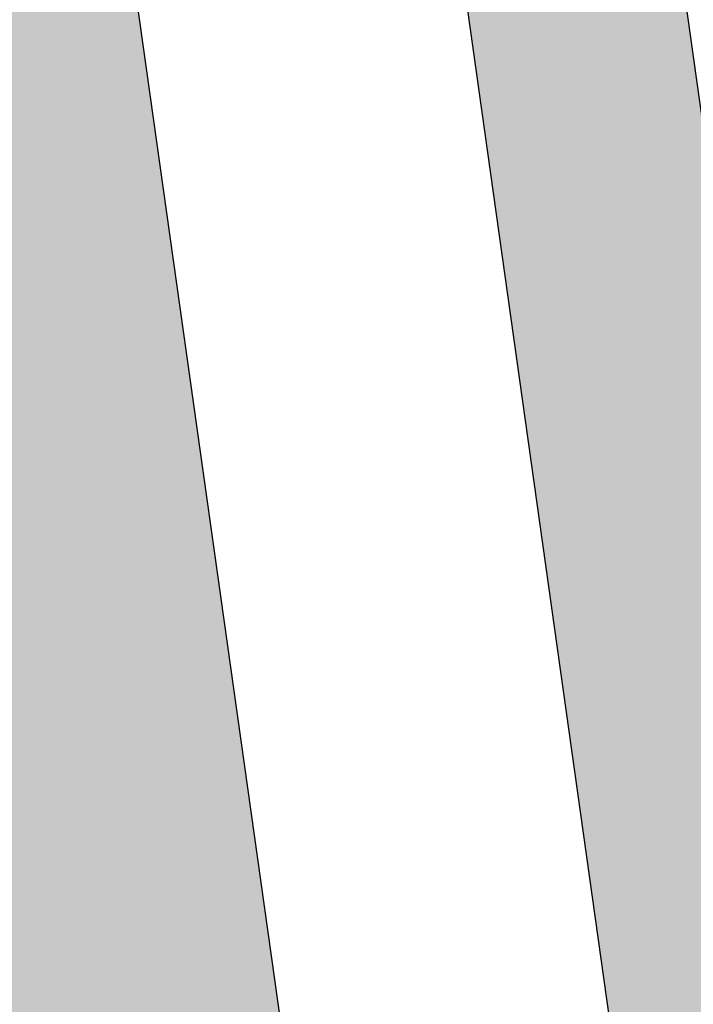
# Model space of a CAD drawing. Extents: x 98477 to 100410, y 398052 to 398969.
# Tile 74 of 256: x 98581.74 to 98586.39, y 398301.11 to 398307.91. Entities that reach past the tile are written whole.
import ezdxf

# ---------------------------------------------------------------- set-up
doc = ezdxf.new("R2010")
doc.units = 0
doc.linetypes.add('AL-NUTSTRACE', pattern=[17, 5, -3.5, 0, -3.5, 5])
for name, color, linetype, lineweight in [('N-KO-kantbegrenzing grondwerk', 70, 'Continuous', 25), ('N-KO-kantverharding', 2, 'Continuous', 25), ("N-VH-arcering 'MAT' grijs 251", 251, 'Continuous', 18), ('N-VH-arcering printbeton', 8, 'Continuous', 9), ('X-AL-nutstrace VERWERKT', 252, 'AL-NUTSTRACE', 18)]:
    doc.layers.add(name, color=color, linetype=linetype, lineweight=lineweight)
doc.layers.add('X-AL-contourlijnen', color=30, linetype='Continuous', plot=False)

msp = doc.modelspace()

# ---------------------------------------------------------------- hatches: boundary and pattern name
at = {"layer": "N-VH-arcering 'MAT' grijs 251"}
h = msp.add_hatch(color=256, dxfattribs=at)
h.dxf.hatch_style = 1
edge = h.paths.add_edge_path()
edge.add_line((98801.70985258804, 398275.5025756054), (98759.07881222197, 398269.5111736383))
edge.add_arc((98758.55691309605, 398273.2246788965), 3.749999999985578, 188.0000000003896, 277.9999999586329, ccw=False)
edge.add_line((98754.84340783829, 398272.7027797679), (98754.7320693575, 398273.4949942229))
edge.add_arc((98759.43584268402, 398274.1560664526), 4.75000000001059, 98.00000000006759, 188.0000000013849, ccw=False)
edge.add_line((98758.77477045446, 398278.859839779), (98802.64364589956, 398285.0252081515))
edge.add_arc((98800.79960231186, 398298.1462600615), 13.24999999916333, 278.0000000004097, 315.3695932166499)
edge.add_arc((98814.32101528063, 398284.7981743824), 5.750000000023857, 97.99999999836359, 135.3695932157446, ccw=False)
edge.add_line((98813.52076995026, 398290.4922157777), (98817.94515990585, 398291.114023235))
edge.add_arc((98818.74540523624, 398285.4199818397), 5.750000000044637, 8.00000000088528, 97.99999999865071, ccw=False)
edge.add_line((98824.43944663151, 398286.2202271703), (98832.12180180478, 398231.5574297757))
edge.add_arc((98824.4472242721, 398230.4788382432), 7.74999999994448, -36.90337989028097, 8.000000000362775, ccw=False)
edge.add_line((98830.64450586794, 398225.8252159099), (98822.02531955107, 398214.3469478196))
edge.add_arc((98828.62242576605, 398209.3930917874), 8.249999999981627, 143.0966201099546, 188.000000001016)
edge.add_line((98820.45271419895, 398208.2449137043), (98820.95212056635, 398204.6914527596))
edge.add_line((98820.95212056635, 398204.6914527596), (98824.98814049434, 398175.9736787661))
edge.add_line((98824.98814049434, 398175.9736787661), (98826.34507822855, 398166.3185650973))
edge.add_arc((98829.56344945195, 398166.7708776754), 3.249999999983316, 187.9999999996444, 277.9999999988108)
edge.add_line((98830.01576203, 398163.552506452), (98845.49611657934, 398165.7281284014))
edge.add_line((98845.49611657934, 398165.7281284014), (98850.05134969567, 398166.3683246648))
edge.add_line((98850.05134969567, 398166.3683246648), (98871.26042709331, 398169.349066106))
edge.add_line((98871.26042709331, 398169.349066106), (98879.77673248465, 398170.5459547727))
edge.add_line((98879.77673248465, 398170.5459547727), (98895.91810200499, 398172.8144763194))
edge.add_line((98895.91810200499, 398172.8144763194), (98895.01347684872, 398179.2512187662))
edge.add_line((98895.01347684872, 398179.2512187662), (98835.84495974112, 398170.9356259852))
edge.add_arc((98835.18388751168, 398175.6393993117), 4.749999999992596, 188.0000000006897, 277.9999999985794, ccw=False)
edge.add_line((98830.48011418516, 398174.9783270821), (98825.97718274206, 398207.0183491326))
edge.add_arc((98833.65176027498, 398208.096940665), 7.750000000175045, 143.0966201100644, 188.0000000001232, ccw=False)
edge.add_line((98827.4544786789, 398212.7505629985), (98836.07366499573, 398224.2288310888))
edge.add_arc((98829.47655878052, 398229.1826871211), 8.250000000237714, 323.096620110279, 367.9999999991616)
edge.add_line((98837.64627034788, 398230.3308652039), (98837.34238794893, 398232.4931008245))
edge.add_line((98837.34238794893, 398232.4931008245), (98837.34238780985, 398232.493100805))
edge.add_line((98837.34238780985, 398232.493100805), (98829.68786739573, 398286.9578446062))
edge.add_arc((98835.38190879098, 398287.7580899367), 5.749999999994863, 97.99999999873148, 188.0000000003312, ccw=False)
edge.add_line((98834.58166346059, 398293.452131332), (98882.50500414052, 398300.1873176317))
edge.add_arc((98883.61838894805, 398292.2651730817), 8.000000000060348, 11.632034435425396, 97.9999999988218, ccw=False)
edge.add_line((98891.45409032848, 398293.8781776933), (98890.9995, 398296.0865))
edge.add_line((98890.9995, 398296.0865), (98889.023, 398305.688))
edge.add_line((98889.023, 398305.688), (98888.557, 398307.974))
edge.add_line((98888.557, 398307.974), (98887.38477368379, 398314.7597044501))
edge.add_arc((98879.50153614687, 398313.3978799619), 8.00000000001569, -82.00000000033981, 9.801079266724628, ccw=False)
edge.add_line((98880.6149209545, 398305.475735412), (98872.94460748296, 398304.3977431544))
edge.add_arc((98872.42270835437, 398308.1112484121), 3.749999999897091, 189.4265010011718, 278.00000000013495, ccw=False)
edge.add_arc((92946.7354543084, 397324.3039467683), 6003.049999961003, 9.42650100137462, 10.61166010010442)
edge.add_line((98847.1206531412, 398429.7738954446), (98842.31285519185, 398429.0982035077))
edge.add_arc((92946.7354539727, 397324.3039467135), 5998.200000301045, 9.428546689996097, 10.613773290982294, ccw=False)
edge.add_arc((98860.08948650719, 398306.4687901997), 3.840166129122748, -81.43407539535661, 6.657381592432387, ccw=False)
edge.add_line((98860.66146879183, 398302.6714605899), (98847.18483033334, 398300.7774425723))
edge.add_line((98847.18483033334, 398300.7774425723), (98842.62959721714, 398300.1372463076))
edge.add_line((98842.62959721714, 398300.1372463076), (98820.15051205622, 398296.9780169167))
edge.add_arc((98819.35026672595, 398302.672058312), 5.749999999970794, 187.9999999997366, 277.99999999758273, ccw=False)
edge.add_line((98813.65622533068, 398301.8718129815), (98812.30624625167, 398311.4774132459))
edge.add_line((98812.30624625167, 398311.4774132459), (98811.1093575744, 398319.9937186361))
edge.add_line((98811.1093575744, 398319.9937186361), (98809.24443803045, 398333.2633107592))
edge.add_line((98809.24443803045, 398333.2633107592), (98808.67382831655, 398337.3234098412))
edge.add_line((98808.67382831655, 398337.3234098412), (98807.71353391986, 398344.1562595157))
edge.add_line((98807.71353391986, 398344.1562595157), (98807.70657526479, 398344.2057729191))
edge.add_line((98807.70657526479, 398344.2057729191), (98811.66764753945, 398344.7624653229))
edge.add_line((98811.66764753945, 398344.7624653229), (98829.49247277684, 398347.2675811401))
edge.add_line((98829.49247277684, 398347.2675811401), (98831.96814294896, 398347.6155138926))
edge.add_line((98831.96814294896, 398347.6155138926), (98831.06351779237, 398354.0522563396))
edge.add_line((98831.06351779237, 398354.0522563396), (98828.58784762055, 398353.704323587))
edge.add_line((98828.58784762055, 398353.704323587), (98810.76302238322, 398351.1992077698))
edge.add_line((98810.76302238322, 398351.1992077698), (98806.80195010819, 398350.6425153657))
edge.add_line((98806.80195010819, 398350.6425153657), (98806.79499145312, 398350.6920287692))
edge.add_line((98806.79499145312, 398350.6920287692), (98805.14616655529, 398362.4240275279))
edge.add_line((98805.14616655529, 398362.4240275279), (98805.04836903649, 398363.119893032))
edge.add_line((98805.04836903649, 398363.119893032), (98803.99065346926, 398370.6459303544))
edge.add_line((98803.99065346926, 398370.6459303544), (98802.48758397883, 398381.3408254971))
edge.add_line((98802.48758397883, 398381.3408254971), (98801.4298684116, 398388.8668628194))
edge.add_line((98801.4298684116, 398388.8668628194), (98799.92679892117, 398399.561757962))
edge.add_line((98799.92679892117, 398399.561757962), (98798.86908335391, 398407.0877952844))
edge.add_line((98798.86908335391, 398407.0877952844), (98797.36601386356, 398417.7826904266))
edge.add_line((98797.36601386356, 398417.7826904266), (98796.79540414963, 398421.8427895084))
edge.add_line((98796.79540414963, 398421.8427895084), (98795.88382033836, 398428.3290453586))
edge.add_line((98795.88382033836, 398428.3290453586), (98795.87686168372, 398428.3785587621))
edge.add_line((98795.87686168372, 398428.3785587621), (98799.83793395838, 398428.9352511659))
edge.add_line((98799.83793395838, 398428.9352511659), (98817.66275919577, 398431.4403669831))
edge.add_line((98817.66275919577, 398431.4403669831), (98820.13842936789, 398431.7882997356))
edge.add_line((98820.13842936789, 398431.7882997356), (98819.2338042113, 398438.2250421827))
edge.add_line((98819.2338042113, 398438.2250421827), (98816.75813403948, 398437.87710943))
edge.add_line((98816.75813403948, 398437.87710943), (98798.93330880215, 398435.3719936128))
edge.add_line((98798.93330880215, 398435.3719936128), (98794.9722365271, 398434.8153012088))
edge.add_line((98794.9722365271, 398434.8153012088), (98794.96527787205, 398434.8648146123))
edge.add_line((98794.96527787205, 398434.8648146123), (98793.37870452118, 398446.1538705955))
edge.add_line((98793.37870452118, 398446.1538705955), (98792.73850825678, 398450.7091037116))
edge.add_line((98792.73850825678, 398450.7091037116), (98789.33816684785, 398474.9037900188))
edge.add_line((98789.33816684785, 398474.9037900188), (98783.89169246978, 398474.1383379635))
edge.add_line((98783.89169246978, 398474.1383379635), (98786.76317609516, 398453.7066703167))
edge.add_arc((98782.05940276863, 398453.0455980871), 4.750000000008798, -82.0000000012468, 7.999999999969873, ccw=False)
edge.add_line((98782.72047499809, 398448.3418247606), (98773.11487473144, 398446.9918456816))
edge.add_line((98773.11487473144, 398446.9918456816), (98764.5985693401, 398445.7949570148))
edge.add_line((98764.5985693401, 398445.7949570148), (98743.40683266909, 398442.8166526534))
edge.add_line((98743.40683266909, 398442.8166526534), (98734.89052727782, 398441.6197639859))
edge.add_line((98734.89052727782, 398441.6197639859), (98611.80020633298, 398424.3205475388))
edge.add_line((98611.80020633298, 398424.3205475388), (98607.65702311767, 398453.8008279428))
edge.add_arc((98611.6373665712, 398454.1216500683), 3.993251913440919, 101.39182936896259, 184.6081706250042, ccw=False)
edge.add_line((98610.84862924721, 398458.0362323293), (98611.83889731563, 398458.1754054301))
edge.add_line((98611.83889731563, 398458.1754054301), (98639.5664032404, 398462.0722522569))
edge.add_line((98639.5664032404, 398462.0722522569), (98641.54693937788, 398462.3505984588))
edge.add_line((98641.54693937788, 398462.3505984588), (98659.37176461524, 398464.8557142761))
edge.add_line((98659.37176461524, 398464.8557142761), (98661.84743478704, 398465.2036470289))
edge.add_line((98661.84743478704, 398465.2036470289), (98660.94280963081, 398471.6403894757))
edge.add_line((98660.94280963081, 398471.6403894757), (98649.90132066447, 398470.0886093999))
edge.add_line((98649.90132066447, 398470.0886093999), (98624.64948491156, 398466.5396953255))
edge.add_line((98624.64948491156, 398466.5396953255), (98622.66894877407, 398466.2613491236))
edge.add_line((98622.66894877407, 398466.2613491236), (98604.84412353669, 398463.7562333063))
edge.add_line((98604.84412353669, 398463.7562333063), (98602.86358739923, 398463.4778871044))
edge.add_line((98602.86358739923, 398463.4778871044), (98594.9414428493, 398462.3645022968))
edge.add_line((98594.9414428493, 398462.3645022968), (98576.27488975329, 398459.7410893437))
edge.add_line((98576.27488975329, 398459.7410893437), (98577.17951490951, 398453.3043468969))
edge.add_line((98577.17951490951, 398453.3043468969), (98578.1697829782, 398453.4435199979))
edge.add_line((98578.1697829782, 398453.4435199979), (98598.47059208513, 398456.2943364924))
edge.add_arc((98598.79151287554, 398452.3139562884), 3.993296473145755, 11.424909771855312, 94.60953932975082, ccw=False)
edge.add_line((98602.70568277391, 398453.1049624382), (98606.84886598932, 398423.6246820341))
edge.add_line((98606.84886598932, 398423.6246820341), (98548.81915716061, 398415.4691383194))
edge.add_arc((98548.15808493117, 398420.172911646), 4.750000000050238, 188.0000000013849, 277.99999999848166, ccw=False)
edge.add_line((98543.45431160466, 398419.5118394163), (98539.76818545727, 398445.7399897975))
edge.add_line((98539.76818545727, 398445.7399897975), (98538.97597100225, 398445.6286513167))
edge.add_line((98538.97597100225, 398445.6286513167), (98538.73241807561, 398447.361620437))
edge.add_line((98538.73241807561, 398447.361620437), (98534.77134580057, 398446.8049280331))
edge.add_line((98534.77134580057, 398446.8049280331), (98536.52992450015, 398434.2919904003))
edge.add_line((98536.52992450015, 398434.2919904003), (98537.17012076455, 398429.7367572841))
edge.add_line((98537.17012076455, 398429.7367572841), (98538.39484405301, 398421.0223982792))
edge.add_line((98538.39484405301, 398421.0223982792), (98539.03504031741, 398416.467165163))
edge.add_line((98539.03504031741, 398416.467165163), (98541.02521566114, 398402.30633178))
edge.add_line((98541.02521566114, 398402.30633178), (98541.66541192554, 398397.7510986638))
edge.add_line((98541.66541192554, 398397.7510986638), (98543.65558726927, 398383.5902652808))
edge.add_line((98543.65558726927, 398383.5902652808), (98544.29578353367, 398379.0350321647))
edge.add_line((98544.29578353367, 398379.0350321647), (98545.60401068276, 398369.7265123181))
edge.add_arc((98543.87104156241, 398369.4829593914), 1.750000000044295, -82.00000000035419, 7.99999999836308, ccw=False)
edge.add_line((98544.11459448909, 398367.7499902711), (98522.47723718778, 398364.7090580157))
edge.add_line((98522.47723718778, 398364.7090580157), (98523.21485462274, 398359.4606372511))
edge.add_line((98523.21485462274, 398359.4606372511), (98545.05026553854, 398362.5294041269))
edge.add_line((98545.05026553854, 398362.5294041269), (98549.60549865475, 398363.1696003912))
edge.add_line((98549.60549865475, 398363.1696003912), (98564.16243926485, 398365.2154449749))
edge.add_arc((98564.82351149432, 398360.5116716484), 4.749999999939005, 8.000000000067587, 97.99999999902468, ccw=False)
edge.add_line((98569.5272848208, 398361.172743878), (98576.49985717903, 398311.5603136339))
edge.add_arc((98571.7960838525, 398310.8992414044), 4.749999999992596, -82.0000000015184, 7.999999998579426, ccw=False)
edge.add_line((98572.45715608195, 398306.1954680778), (98563.84182388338, 398304.9846620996))
edge.add_line((98563.84182388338, 398304.9846620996), (98559.28659076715, 398304.3444658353))
edge.add_line((98559.28659076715, 398304.3444658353), (98541.0161448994, 398301.7767221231))
edge.add_line((98541.0161448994, 398301.7767221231), (98541.7537623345, 398296.5283013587))
edge.add_line((98541.7537623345, 398296.5283013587), (98553.88454617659, 398298.2331718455))
edge.add_arc((98554.12809910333, 398296.5002027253), 1.749999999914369, 7.999999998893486, 98.0000000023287, ccw=False)
edge.add_line((98555.86106822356, 398296.7437556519), (98557.35022040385, 398286.1478873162))
edge.add_line((98557.35022040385, 398286.1478873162), (98557.99041666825, 398281.5926542))
edge.add_line((98557.99041666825, 398281.5926542), (98560.13368242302, 398266.3425259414))
edge.add_line((98560.13368242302, 398266.3425259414), (98560.77387868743, 398261.7872928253))
edge.add_line((98560.77387868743, 398261.7872928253), (98562.9171444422, 398246.5371645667))
edge.add_line((98562.9171444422, 398246.5371645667), (98563.5573407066, 398241.9819314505))
edge.add_line((98563.5573407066, 398241.9819314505), (98565.70060646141, 398226.7318031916))
edge.add_line((98565.70060646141, 398226.7318031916), (98566.34080272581, 398222.1765700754))
edge.add_line((98566.34080272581, 398222.1765700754), (98567.56552601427, 398213.4622110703))
edge.add_line((98567.56552601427, 398213.4622110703), (98568.20572227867, 398208.9069779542))
edge.add_line((98568.20572227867, 398208.9069779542), (98576.53105717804, 398149.6691420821))
edge.add_line((98576.53105717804, 398149.6691420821), (98576.55610833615, 398149.4908938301))
edge.add_line((98576.55610833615, 398149.4908938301), (98535.4599834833, 398143.7152101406))
edge.add_line((98535.4599834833, 398143.7152101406), (98536.3465161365, 398137.4072025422))
edge.add_line((98536.3465161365, 398137.4072025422), (98537.33678420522, 398137.5463756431))
edge.add_line((98537.33678420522, 398137.5463756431), (98577.44264098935, 398143.1828862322))
edge.add_line((98577.44264098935, 398143.1828862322), (98578.76478544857, 398133.7753395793))
edge.add_line((98578.76478544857, 398133.7753395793), (98538.65892866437, 398128.1388289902))
edge.add_line((98538.65892866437, 398128.1388289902), (98537.66866059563, 398127.9996558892))
edge.add_line((98537.66866059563, 398127.9996558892), (98538.57328575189, 398121.5629134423))
edge.add_line((98538.57328575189, 398121.5629134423), (98579.66941060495, 398127.3385971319))
edge.add_line((98579.66941060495, 398127.3385971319), (98579.67636925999, 398127.2890837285))
edge.add_line((98579.67636925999, 398127.2890837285), (98580.7660946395, 398119.5352847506))
edge.add_line((98580.7660946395, 398119.5352847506), (98582.57534495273, 398106.6617998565))
edge.add_line((98582.57534495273, 398106.6617998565), (98583.06245080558, 398103.1958616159))
edge.add_line((98583.06245080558, 398103.1958616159), (98584.87170111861, 398090.3223767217))
edge.add_line((98584.87170111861, 398090.3223767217), (98585.35880697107, 398086.8564384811))
edge.add_line((98585.35880697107, 398086.8564384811), (98587.16805728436, 398073.9829535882))
edge.add_line((98587.16805728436, 398073.9829535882), (98588.14928671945, 398067.0011433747))
edge.add_arc((98585.92118356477, 398066.6880038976), 2.249999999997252, -71.05267843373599, 7.999999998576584, ccw=False)
edge.add_line((98586.6517556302, 398064.5599145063), (98587.08769329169, 398064.7095716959))
edge.add_line((98587.08769329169, 398064.7095716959), (98595.76511800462, 398067.6885274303))
edge.add_line((98595.76511800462, 398067.6885274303), (98596.09256923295, 398067.8009412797))
edge.add_arc((98595.36199716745, 398069.9290306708), 2.249999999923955, 187.9999999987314, 288.947321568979, ccw=False)
edge.add_line((98593.13389401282, 398069.6158911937), (98582.46560133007, 398145.5247379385))
edge.add_arc((98587.16937465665, 398146.1858101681), 4.750000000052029, 98.00000000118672, 187.9999999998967, ccw=False)
edge.add_line((98586.50830242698, 398150.8895834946), (98609.06670264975, 398154.0599598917))
edge.add_line((98609.06670264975, 398154.0599598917), (98621.30783352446, 398156.2004915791))
edge.add_line((98621.30783352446, 398156.2004915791), (98618.71337939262, 398174.6609919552))
edge.add_line((98618.71337939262, 398174.6609919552), (98600.88855415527, 398172.155876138))
edge.add_line((98600.88855415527, 398172.155876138), (98602.70587460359, 398159.2249692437))
edge.add_line((98602.70587460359, 398159.2249692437), (98585.67326382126, 398156.8311919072))
edge.add_arc((98585.08617653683, 398161.633146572), 4.837710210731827, 189.0296070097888, 276.97039299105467, ccw=False)
edge.add_line((98580.30841826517, 398160.8738930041), (98573.6350680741, 398208.3572469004))
edge.add_line((98573.6350680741, 398208.3572469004), (98572.71652560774, 398214.8930161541))
edge.add_line((98572.71652560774, 398214.8930161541), (98570.01656744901, 398234.1042166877))
edge.add_line((98570.01656744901, 398234.1042166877), (98569.09802498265, 398240.6399859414))
edge.add_line((98569.09802498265, 398240.6399859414), (98568.63179509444, 398243.9573839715))
edge.add_line((98568.63179509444, 398243.9573839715), (98568.16556520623, 398247.2747820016))
edge.add_arc((98572.86933853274, 398247.9358542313), 4.74999999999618, 98.00000000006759, 188.0000000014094, ccw=False)
edge.add_line((98572.20826630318, 398252.6396275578), (98597.85620928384, 398256.2442108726))
edge.add_line((98597.85620928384, 398256.2442108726), (98604.39197853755, 398257.1627533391))
edge.add_line((98604.39197853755, 398257.1627533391), (98619.64210679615, 398259.3060190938))
edge.add_line((98619.64210679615, 398259.3060190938), (98626.17787604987, 398260.2245615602))
edge.add_line((98626.17787604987, 398260.2245615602), (98639.44746817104, 398262.089481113))
edge.add_line((98639.44746817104, 398262.089481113), (98639.4969815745, 398262.096439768))
edge.add_line((98639.4969815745, 398262.096439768), (98640.05367397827, 398258.1353674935))
edge.add_line((98640.05367397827, 398258.1353674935), (98641.8629242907, 398245.2618825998))
edge.add_line((98641.8629242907, 398245.2618825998), (98642.14127049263, 398243.2813464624))
edge.add_line((98642.14127049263, 398243.2813464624), (98643.25465530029, 398235.3592019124))
edge.add_line((98643.25465530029, 398235.3592019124), (98644.5767997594, 398225.9516552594))
edge.add_line((98644.5767997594, 398225.9516552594), (98646.03811731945, 398215.5538405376))
edge.add_line((98646.03811731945, 398215.5538405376), (98646.38605007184, 398213.0781703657))
edge.add_line((98646.38605007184, 398213.0781703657), (98652.82279251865, 398213.9827955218))
edge.add_line((98652.82279251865, 398213.9827955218), (98652.47485976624, 398216.4584656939))
edge.add_line((98652.47485976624, 398216.4584656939), (98651.70940771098, 398221.904940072))
edge.add_line((98651.70940771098, 398221.904940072), (98651.43106150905, 398223.8854762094))
edge.add_line((98651.43106150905, 398223.8854762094), (98649.62181119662, 398236.758961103))
edge.add_line((98649.62181119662, 398236.758961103), (98649.34346499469, 398238.7394972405))
edge.add_line((98649.34346499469, 398238.7394972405), (98646.49041642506, 398259.0399926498))
edge.add_line((98646.49041642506, 398259.0399926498), (98645.93372402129, 398263.0010649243))
edge.add_line((98645.93372402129, 398263.0010649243), (98645.98323742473, 398263.0080235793))
edge.add_line((98645.98323742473, 398263.0080235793), (98654.39783815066, 398264.1906185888))
edge.add_line((98654.39783815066, 398264.1906185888), (98722.62535253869, 398273.7793704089))
edge.add_line((98722.62535253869, 398273.7793704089), (98731.14165792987, 398274.9762590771))
edge.add_line((98731.14165792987, 398274.9762590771), (98743.97026282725, 398276.7792019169))
edge.add_arc((98744.55735011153, 398271.9772472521), 4.837710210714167, 9.02960700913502, 96.9703929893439, ccw=False)
edge.add_line((98749.33510838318, 398272.73650082), (98750.7268393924, 398262.8338201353))
edge.add_line((98750.7268393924, 398262.8338201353), (98752.41029510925, 398263.0704144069))
edge.add_line((98752.41029510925, 398263.0704144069), (98756.96552822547, 398263.7106106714))
edge.add_line((98756.96552822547, 398263.7106106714), (98772.21565648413, 398265.8538764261))
edge.add_line((98772.21565648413, 398265.8538764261), (98776.77088960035, 398266.4940726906))
edge.add_line((98776.77088960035, 398266.4940726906), (98795.98209013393, 398269.1940308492))
edge.add_line((98795.98209013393, 398269.1940308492), (98800.53732325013, 398269.8342271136))
edge.add_line((98800.53732325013, 398269.8342271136), (98802.46834598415, 398270.1056146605))
edge.add_line((98802.46834598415, 398270.1056146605), (98801.70985258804, 398275.5025756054))
edge = h.paths.add_edge_path(flags=16)
edge.add_line((98744.0622075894, 398333.4636472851), (98751.98435213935, 398334.5770320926))
edge.add_line((98751.98435213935, 398334.5770320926), (98753.96600319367, 398334.8555349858))
edge.add_line((98753.96600319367, 398334.8555349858), (98764.36270300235, 398336.316695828))
edge.add_line((98764.36270300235, 398336.316695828), (98764.36270299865, 398336.3166958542))
edge.add_line((98764.36270299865, 398336.3166958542), (98766.34323913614, 398336.5950420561))
edge.add_line((98766.34323913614, 398336.5950420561), (98774.26538368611, 398337.7084268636))
edge.add_line((98774.26538368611, 398337.7084268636), (98774.24729118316, 398337.8371617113))
edge.add_line((98774.24729118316, 398337.8371617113), (98802.48973650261, 398341.8063785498))
edge.add_line((98802.48973650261, 398341.8063785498), (98803.0185942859, 398338.0433598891))
edge.add_line((98803.0185942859, 398338.0433598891), (98808.47417984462, 398299.2248515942))
edge.add_arc((98800.79960231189, 398298.1462600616), 7.750000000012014, -82.00000000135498, 8.000000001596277, ccw=False)
edge.add_line((98801.87819384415, 398290.4716825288), (98771.96746476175, 398286.2680036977))
edge.add_line((98771.96746476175, 398286.2680036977), (98767.41223164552, 398285.6278074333))
edge.add_line((98767.41223164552, 398285.6278074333), (98755.13290759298, 398283.9020609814))
edge.add_line((98755.13290759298, 398283.9020609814), (98746.61660220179, 398282.7051723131))
edge.add_line((98746.61660220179, 398282.7051723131), (98730.37620587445, 398280.4227334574))
edge.add_line((98730.37620587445, 398280.4227334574), (98721.85990048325, 398279.2258447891))
edge.add_line((98721.85990048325, 398279.2258447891), (98654.3282516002, 398269.7348904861))
edge.add_arc((98653.66717937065, 398274.4386638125), 4.749999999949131, 187.9999999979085, 277.9999999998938, ccw=False)
edge.add_line((98648.96340604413, 398273.7775915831), (98644.1340994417, 398308.1398935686))
edge.add_line((98644.1340994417, 398308.1398935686), (98642.93721077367, 398316.6561989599))
edge.add_line((98642.93721077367, 398316.6561989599), (98640.29988051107, 398335.4217788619))
edge.add_line((98640.29988051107, 398335.4217788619), (98638.12129075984, 398335.1155980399))
edge.add_line((98638.12129075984, 398335.1155980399), (98637.23004949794, 398334.990342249))
edge.add_line((98637.23004949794, 398334.990342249), (98635.05145974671, 398334.6841614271))
edge.add_line((98635.05145974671, 398334.6841614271), (98635.74036659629, 398329.7823344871))
edge.add_line((98635.74036659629, 398329.7823344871), (98636.93725526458, 398321.266029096))
edge.add_line((98636.93725526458, 398321.266029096), (98638.384655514, 398310.967241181))
edge.add_line((98638.384655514, 398310.967241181), (98639.02485177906, 398306.4120080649))
edge.add_line((98639.02485177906, 398306.4120080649), (98641.16811753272, 398291.1618798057))
edge.add_line((98641.16811753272, 398291.1618798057), (98642.36500620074, 398282.6455744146))
edge.add_line((98642.36500620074, 398282.6455744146), (98643.71498527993, 398273.0399741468))
edge.add_arc((98639.01121195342, 398272.3789019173), 4.749999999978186, -82.00000000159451, 7.999999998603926, ccw=False)
edge.add_line((98639.67228418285, 398267.6751285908), (98619.32227537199, 398264.8151213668))
edge.add_line((98619.32227537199, 398264.8151213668), (98614.27190822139, 398264.1053385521))
edge.add_line((98614.27190822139, 398264.1053385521), (98593.92189940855, 398261.2453313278))
edge.add_arc((98593.26082717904, 398265.9491046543), 4.750000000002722, 188.0000000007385, 277.9999999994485, ccw=False)
edge.add_line((98588.55705385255, 398265.2880324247), (98581.77932383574, 398313.5140873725))
edge.add_line((98581.77932383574, 398313.5140873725), (98580.58243516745, 398322.0303927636))
edge.add_line((98580.58243516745, 398322.0303927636), (98575.23122943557, 398360.1062000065))
edge.add_line((98575.23122943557, 398360.1062000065), (98574.59103317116, 398364.6614331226))
edge.add_line((98574.59103317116, 398364.6614331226), (98572.66348572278, 398378.3766458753))
edge.add_line((98572.66348572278, 398378.3766458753), (98571.18825085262, 398388.8734874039))
edge.add_line((98571.18825085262, 398388.8734874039), (98568.51612731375, 398407.8866343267))
edge.add_arc((98573.21990064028, 398408.5477065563), 4.750000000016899, 97.9999999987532, 188.0000000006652, ccw=False)
edge.add_line((98572.55882841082, 398413.2514798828), (98607.11918401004, 398418.1086211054))
edge.add_line((98607.11918401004, 398418.1086211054), (98607.61431804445, 398418.1782076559))
edge.add_line((98607.61431804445, 398418.1782076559), (98611.58353488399, 398389.9357623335))
edge.add_line((98611.58353488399, 398389.9357623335), (98611.454800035, 398389.9176698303))
edge.add_line((98611.454800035, 398389.9176698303), (98613.2640503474, 398377.0441849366))
edge.add_line((98613.2640503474, 398377.0441849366), (98613.33363689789, 398376.5490509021))
edge.add_line((98613.33363689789, 398376.5490509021), (98626.20712179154, 398378.3583012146))
edge.add_line((98626.20712179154, 398378.3583012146), (98628.18765792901, 398378.6366474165))
edge.add_line((98628.18765792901, 398378.6366474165), (98636.10980247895, 398379.7500322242))
edge.add_line((98636.10980247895, 398379.7500322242), (98648.36932117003, 398381.4729952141))
edge.add_line((98648.36932117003, 398381.4729952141), (98647.4646960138, 398387.9097376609))
edge.add_line((98647.4646960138, 398387.9097376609), (98634.59121112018, 398386.1004873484))
edge.add_line((98634.59121112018, 398386.1004873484), (98632.49184281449, 398385.8054403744))
edge.add_line((98632.49184281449, 398385.8054403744), (98619.73719008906, 398384.0128908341))
edge.add_line((98619.73719008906, 398384.0128908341), (98617.50908693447, 398383.6997513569))
edge.add_line((98617.50908693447, 398383.6997513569), (98612.56565838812, 398418.8740731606))
edge.add_line((98612.56565838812, 398418.8740731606), (98613.06079242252, 398418.943659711))
edge.add_line((98613.06079242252, 398418.943659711), (98667.57504960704, 398426.6051389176))
edge.add_line((98667.57504960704, 398426.6051389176), (98722.08930679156, 398434.2666181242))
edge.add_line((98722.08930679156, 398434.2666181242), (98726.14940587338, 398434.8372278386))
edge.add_line((98726.14940587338, 398434.8372278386), (98759.42241298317, 398439.51344403))
edge.add_line((98759.42241298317, 398439.51344403), (98763.48251206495, 398440.084053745))
edge.add_line((98763.48251206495, 398440.084053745), (98783.48592705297, 398442.8953503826))
edge.add_arc((98784.14699928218, 398438.191577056), 4.750000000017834, 8.000000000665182, 97.99999999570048, ccw=False)
edge.add_line((98788.85077260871, 398438.8526492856), (98795.6145853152, 398390.7256211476))
edge.add_arc((98790.91081198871, 398390.064548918), 4.749999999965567, -82.00000000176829, 8.000000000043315, ccw=False)
edge.add_line((98791.57188421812, 398385.3607755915), (98787.36324492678, 398384.7692899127))
edge.add_line((98787.36324492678, 398384.7692899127), (98774.48976003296, 398382.9600396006))
edge.add_line((98774.48976003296, 398382.9600396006), (98766.12199485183, 398381.7840268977))
edge.add_line((98766.12199485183, 398381.7840268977), (98766.07248144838, 398381.7770682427))
edge.add_line((98766.07248144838, 398381.7770682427), (98764.94517930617, 398389.7982395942))
edge.add_line((98764.94517930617, 398389.7982395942), (98762.09213076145, 398410.0987350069))
edge.add_line((98762.09213076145, 398410.0987350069), (98761.95295766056, 398411.0890030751))
edge.add_line((98761.95295766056, 398411.0890030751), (98755.5162152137, 398410.1843779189))
edge.add_line((98755.5162152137, 398410.1843779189), (98755.65538831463, 398409.1941098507))
edge.add_line((98755.65538831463, 398409.1941098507), (98758.50843688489, 398388.893614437))
edge.add_line((98758.50843688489, 398388.893614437), (98759.63573900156, 398380.8724430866))
edge.add_line((98759.63573900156, 398380.8724430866), (98759.5862255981, 398380.8654844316))
edge.add_line((98759.5862255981, 398380.8654844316), (98748.79230364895, 398379.3484976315))
edge.add_line((98748.79230364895, 398379.3484976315), (98744.23707053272, 398378.7083013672))
edge.add_line((98744.23707053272, 398378.7083013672), (98741.31577972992, 398378.2977407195))
edge.add_line((98741.31577972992, 398378.2977407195), (98735.86930535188, 398377.532288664))
edge.add_line((98735.86930535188, 398377.532288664), (98732.94801454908, 398377.1217280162))
edge.add_line((98732.94801454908, 398377.1217280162), (98728.39278143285, 398376.4815317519))
edge.add_line((98728.39278143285, 398376.4815317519), (98718.31915239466, 398375.0657755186))
edge.add_arc((98720.44154218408, 398359.9641874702), 15.25000000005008, 97.9999999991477, 128.0000000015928)
edge.add_line((98711.052704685, 398371.9813514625), (98707.24934533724, 398369.0098414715))
edge.add_line((98707.24934533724, 398369.0098414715), (98710.51235115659, 398364.8333844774))
edge.add_line((98710.51235115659, 398364.8333844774), (98713.62044188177, 398367.261691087))
edge.add_arc((98721.25410813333, 398357.3241039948), 12.53110121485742, 99.37790491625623, 127.53006232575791, ccw=False)
edge.add_line((98719.21222162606, 398369.6877279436), (98728.55711414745, 398371.001066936))
edge.add_line((98728.55711414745, 398371.001066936), (98733.11234726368, 398371.6412632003))
edge.add_line((98733.11234726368, 398371.6412632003), (98743.90626921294, 398373.1582500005))
edge.add_line((98743.90626921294, 398373.1582500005), (98752.42257460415, 398374.3551386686))
edge.add_line((98752.42257460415, 398374.3551386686), (98763.21649655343, 398375.8721254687))
edge.add_line((98763.21649655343, 398375.8721254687), (98767.77172966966, 398376.512321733))
edge.add_line((98767.77172966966, 398376.512321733), (98793.32064568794, 398380.102987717))
edge.add_arc((98793.7681908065, 398376.2908113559), 3.838357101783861, 9.304190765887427, 96.69580920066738, ccw=False)
edge.add_line((98797.55605007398, 398376.9113815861), (98799.60189465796, 398362.3544409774))
edge.add_line((98799.60189465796, 398362.3544409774), (98801.64078058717, 398347.8470137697))
edge.add_line((98801.64078058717, 398347.8470137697), (98801.71036713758, 398347.3518797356))
edge.add_line((98801.71036713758, 398347.3518797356), (98773.46792181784, 398343.3826628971))
edge.add_line((98773.46792181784, 398343.3826628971), (98773.36075853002, 398344.1451693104))
edge.add_line((98773.36075853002, 398344.1451693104), (98770.8850883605, 398343.7972365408))
edge.add_line((98770.8850883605, 398343.7972365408), (98758.01160346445, 398341.9879862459))
edge.add_line((98758.01160346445, 398341.9879862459), (98756.03106732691, 398341.7096400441))
edge.add_line((98756.03106732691, 398341.7096400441), (98743.15758242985, 398339.900389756))
edge.add_line((98743.15758242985, 398339.900389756), (98743.15758243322, 398339.9003897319))
edge.add_line((98743.15758243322, 398339.9003897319), (98742.16731436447, 398339.761216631))
edge.add_line((98742.16731436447, 398339.761216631), (98743.07193952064, 398333.3244741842))
edge.add_line((98743.07193952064, 398333.3244741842), (98744.0622075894, 398333.4636472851))
edge = h.paths.add_edge_path(flags=16)
edge.add_line((98545.99047331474, 398402.9031704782), (98545.73996173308, 398404.6856530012))
edge.add_arc((98550.44373505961, 398405.3467252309), 4.750000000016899, 98.00000000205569, 188.0000000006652, ccw=False)
edge.add_line((98549.78266282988, 398410.0504985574), (98557.70480737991, 398411.1638833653))
edge.add_arc((98558.36587960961, 398406.4601100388), 4.750000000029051, 8.000000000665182, 98.00000000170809, ccw=False)
edge.add_line((98563.06965293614, 398407.1211822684), (98563.35495779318, 398405.0911327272))
edge.add_line((98563.35495779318, 398405.0911327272), (98565.09462155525, 398392.7127818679))
edge.add_line((98565.09462155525, 398392.7127818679), (98565.44255430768, 398390.237111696))
edge.add_line((98565.44255430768, 398390.237111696), (98567.18221806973, 398377.8587608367))
edge.add_line((98567.18221806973, 398377.8587608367), (98567.46752292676, 398375.8287112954))
edge.add_arc((98562.76374960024, 398375.1676390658), 4.749999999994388, -82.00000000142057, 7.9999999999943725, ccw=False)
edge.add_line((98563.42482182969, 398370.4638657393), (98555.50267727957, 398369.3504809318))
edge.add_arc((98554.84160505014, 398374.0542542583), 4.749999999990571, 187.9999999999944, 277.99999999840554, ccw=False)
edge.add_line((98550.13783172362, 398373.3931820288), (98549.88732014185, 398375.1756645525))
edge.add_line((98549.88732014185, 398375.1756645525), (98548.07806982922, 398388.0491494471))
edge.add_line((98548.07806982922, 398388.0491494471), (98547.79972362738, 398390.0296855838))
edge.add_line((98547.79972362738, 398390.0296855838), (98545.99047331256, 398402.9031704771))
edge = h.paths.add_edge_path(flags=16)
edge.add_line((98580.97427237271, 398279.7231952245), (98580.69592617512, 398281.7037313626))
edge.add_line((98580.69592617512, 398281.7037313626), (98579.23460861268, 398292.1015460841))
edge.add_line((98579.23460861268, 398292.1015460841), (98578.55961907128, 398296.9043462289))
edge.add_arc((98573.85584574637, 398296.2432739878), 4.750000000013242, 8.000000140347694, 98.00000000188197)
edge.add_line((98573.19477351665, 398300.9470473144), (98565.5697093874, 398299.8754144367))
edge.add_arc((98566.23078161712, 398295.1716411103), 4.749999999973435, 98.00000000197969, 186.1903587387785)
edge.add_line((98561.5084782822, 398294.6594387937), (98561.50613232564, 398294.659109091))
edge.add_line((98561.50613232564, 398294.659109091), (98563.66331539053, 398279.3099540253))
edge.add_line((98563.66331539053, 398279.3099540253), (98563.94166159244, 398277.329417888))
edge.add_line((98563.94166159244, 398277.329417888), (98566.09884465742, 398261.9802628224))
edge.add_line((98566.09884465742, 398261.9802628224), (98566.10119061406, 398261.980592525))
edge.add_arc((98570.78174201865, 398262.7898752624), 4.749999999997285, 189.8096412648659, 277.9999999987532)
edge.add_line((98571.4428142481, 398258.0861019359), (98579.06787837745, 398259.1577348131))
edge.add_arc((98578.406806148, 398263.8615081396), 4.749999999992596, 277.9999999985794, 367.9999999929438)
edge.add_line((98583.11057947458, 398264.5225803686), (98582.43558993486, 398269.325380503))
edge.add_line((98582.43558993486, 398269.325380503), (98580.97427237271, 398279.7231952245))
edge = h.paths.add_edge_path(flags=16)
edge.add_line((98615.08128089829, 398162.7819088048), (98614.48868373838, 398166.998456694))
edge.add_arc((98612.75571461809, 398166.7549037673), 1.749999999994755, 8.000000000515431, 98.00000000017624)
edge.add_line((98612.51216169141, 398168.4878728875), (98608.55108941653, 398167.9311804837))
edge.add_arc((98608.79464234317, 398166.1982113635), 1.749999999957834, 97.99999999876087, 188.000000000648)
edge.add_line((98607.06167322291, 398165.9546584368), (98607.65427038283, 398161.7381105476))
edge.add_arc((98609.38723950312, 398161.9816634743), 1.749999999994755, 188.0000000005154, 277.999999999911)
edge.add_line((98609.6307924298, 398160.248694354), (98613.59186470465, 398160.8053867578))
edge.add_arc((98613.348311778, 398162.5383558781), 1.749999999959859, 277.9999999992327, 368.0000000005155)
at = {"layer": 'N-VH-arcering printbeton'}
h = msp.add_hatch(dxfattribs=at)
h.set_pattern_fill('CS-PRINTBETON', color=256)
h.set_pattern_definition([(53.00000000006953, (19448.54779836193, 79321.54942094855), (-0.3993177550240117, 0.3009075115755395), []), (53.00000000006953, (19448.89439218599, 79321.59813153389), (-0.3993177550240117, 0.3009075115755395), [0.5, -0.2])])
edge = h.paths.add_edge_path()
edge.add_line((98643.71498527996, 398273.0399741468), (98642.36500620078, 398282.6455744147))
edge.add_line((98642.36500620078, 398282.6455744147), (98641.16811753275, 398291.1618798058))
edge.add_line((98641.16811753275, 398291.1618798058), (98639.02485177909, 398306.4120080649))
edge.add_line((98639.02485177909, 398306.4120080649), (98638.38465551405, 398310.9672411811))
edge.add_line((98638.38465551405, 398310.9672411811), (98636.9372552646, 398321.2660290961))
edge.add_line((98636.9372552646, 398321.2660290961), (98635.74036659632, 398329.7823344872))
edge.add_line((98635.74036659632, 398329.7823344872), (98635.07233571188, 398334.5356212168))
edge.add_line((98635.07233571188, 398334.5356212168), (98633.83450062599, 398334.3616548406))
edge.add_line((98633.83450062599, 398334.3616548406), (98642.61632329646, 398271.8757397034))
edge.add_line((98642.61632329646, 398271.8757397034), (98593.30097347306, 398264.9449192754))
edge.add_arc((98593.17571768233, 398265.8361605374), 0.9000000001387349, 188.0000000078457, 277.9999999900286, ccw=False)
edge.add_line((98592.28447642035, 398265.7109047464), (98583.92017305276, 398325.2260156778))
edge.add_line((98583.92017305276, 398325.2260156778), (98582.43477094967, 398325.0172560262))
edge.add_line((98582.43477094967, 398325.0172560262), (98582.83558948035, 398322.1652839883))
edge.add_line((98582.83558948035, 398322.1652839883), (98580.60748632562, 398321.8521445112))
edge.add_line((98580.60748632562, 398321.8521445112), (98581.75427267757, 398313.6923356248))
edge.add_line((98581.75427267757, 398313.6923356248), (98583.98237583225, 398314.0054751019))
edge.add_line((98583.98237583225, 398314.0054751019), (98586.19244467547, 398298.2800181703))
edge.add_line((98586.19244467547, 398298.2800181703), (98583.96434152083, 398297.9668786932))
edge.add_line((98583.96434152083, 398297.9668786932), (98584.95525399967, 398290.9161700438))
edge.add_line((98584.95525399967, 398290.9161700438), (98587.18335715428, 398291.229309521))
edge.add_line((98587.18335715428, 398291.229309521), (98590.92433010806, 398264.6109038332))
edge.add_line((98590.92433010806, 398264.6109038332), (98588.80164702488, 398264.3125801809))
edge.add_arc((98593.26082717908, 398265.9491046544), 4.749999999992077, 200.1531974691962, 265.8468025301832)
edge.add_line((98592.91681551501, 398261.2115782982), (98592.61849186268, 398263.3342613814))
edge.add_line((98592.61849186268, 398263.3342613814), (98614.1370169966, 398266.3584928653))
edge.add_line((98614.1370169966, 398266.3584928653), (98614.45015647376, 398264.1303897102))
edge.add_line((98614.45015647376, 398264.1303897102), (98619.14402711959, 398264.7900702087))
edge.add_line((98619.14402711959, 398264.7900702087), (98618.8308876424, 398267.0181733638))
edge.add_line((98618.8308876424, 398267.0181733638), (98643.35871227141, 398270.4653343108))
edge.add_arc((98639.01121195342, 398272.3789019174), 4.750000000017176, 336.2431361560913, 367.9999999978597)

# ---------------------------------------------------------------- linework, layer by layer
at = {"layer": 'N-KO-kantbegrenzing grondwerk', "flags": 128}
msp.add_lwpolyline([(98635.07233571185, 398334.5356212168), (98633.83450062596, 398334.3616548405), (98642.61632329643, 398271.8757397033), (98593.30097347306, 398264.9449192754, -0.4142135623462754), (98592.28447642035, 398265.7109047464), (98583.92017305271, 398325.2260156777), (98582.43477094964, 398325.0172560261), (98582.83558948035, 398322.1652839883), (98580.60748632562, 398321.8521445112)], format="xyb", dxfattribs=at)
msp.add_lwpolyline([(98581.75427267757, 398313.6923356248), (98583.98237583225, 398314.0054751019), (98586.19244467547, 398298.2800181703), (98583.96434152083, 398297.9668786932)], dxfattribs=at)
at = {"layer": 'N-KO-kantverharding', "flags": 128}
msp.add_lwpolyline([(98721.85990048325, 398279.2258447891), (98654.3282516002, 398269.7348904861, -0.4142135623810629), (98648.96340604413, 398273.7775915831), (98644.1340994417, 398308.1398935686), (98642.93721077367, 398316.6561989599), (98640.29988051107, 398335.4217788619), (98638.12129075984, 398335.1155980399), (98637.23004949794, 398334.990342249), (98635.05145974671, 398334.6841614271), (98635.74036659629, 398329.7823344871), (98636.93725526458, 398321.266029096), (98638.384655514, 398310.967241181), (98639.02485177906, 398306.4120080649), (98641.16811753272, 398291.1618798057), (98642.36500620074, 398282.6455744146), (98643.71498527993, 398273.0399741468, -0.4142135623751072), (98639.67228418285, 398267.6751285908), (98619.32227537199, 398264.8151213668), (98614.27190822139, 398264.1053385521), (98593.92189940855, 398261.2453313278, -0.4142135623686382), (98588.55705385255, 398265.2880324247), (98581.77932383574, 398313.5140873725), (98580.58243516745, 398322.0303927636), (98575.23122943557, 398360.1062000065)], format="xyb", dxfattribs=at)
at = {"layer": 'X-AL-contourlijnen', "flags": 128}
for points in [[(98721.85990048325, 398279.2258447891), (98654.3282516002, 398269.7348904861, -0.4142135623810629), (98648.96340604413, 398273.7775915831), (98644.1340994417, 398308.1398935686), (98642.93721077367, 398316.6561989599), (98640.29988051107, 398335.4217788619), (98638.12129075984, 398335.1155980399), (98637.23004949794, 398334.990342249), (98635.05145974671, 398334.6841614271), (98635.74036659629, 398329.7823344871), (98636.93725526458, 398321.266029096), (98638.384655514, 398310.967241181), (98639.02485177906, 398306.4120080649), (98641.16811753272, 398291.1618798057), (98642.36500620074, 398282.6455744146), (98643.71498527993, 398273.0399741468, -0.4142135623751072), (98639.67228418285, 398267.6751285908), (98619.32227537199, 398264.8151213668), (98614.27190822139, 398264.1053385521), (98593.92189940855, 398261.2453313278, -0.4142135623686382), (98588.55705385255, 398265.2880324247), (98581.77932383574, 398313.5140873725), (98580.58243516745, 398322.0303927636), (98575.23122943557, 398360.1062000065)], [(98642.61632329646, 398271.8757397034), (98593.30097347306, 398264.9449192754, -0.41421356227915), (98592.28447642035, 398265.7109047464), (98583.92017305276, 398325.2260156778), (98582.43477094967, 398325.0172560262), (98582.83558948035, 398322.1652839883), (98580.60748632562, 398321.8521445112), (98581.75427267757, 398313.6923356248), (98583.98237583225, 398314.0054751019), (98586.19244467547, 398298.2800181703), (98583.96434152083, 398297.9668786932), (98584.95525399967, 398290.9161700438), (98587.18335715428, 398291.229309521), (98590.92433010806, 398264.6109038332), (98588.80164702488, 398264.3125801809, 0.2947598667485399), (98592.91681551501, 398261.2115782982), (98592.61849186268, 398263.3342613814), (98614.1370169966, 398266.3584928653), (98614.45015647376, 398264.1303897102), (98619.14402711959, 398264.7900702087)]]:
    msp.add_lwpolyline(points, format="xyb", dxfattribs=at)
at = {"layer": 'X-AL-nutstrace VERWERKT', "const_width": 1.5, "flags": 128}
msp.add_lwpolyline([(98583.17747200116, 398325.1216358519), (98593.0726794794, 398254.7135761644)], dxfattribs=at)

doc.saveas('drawing.dxf')
